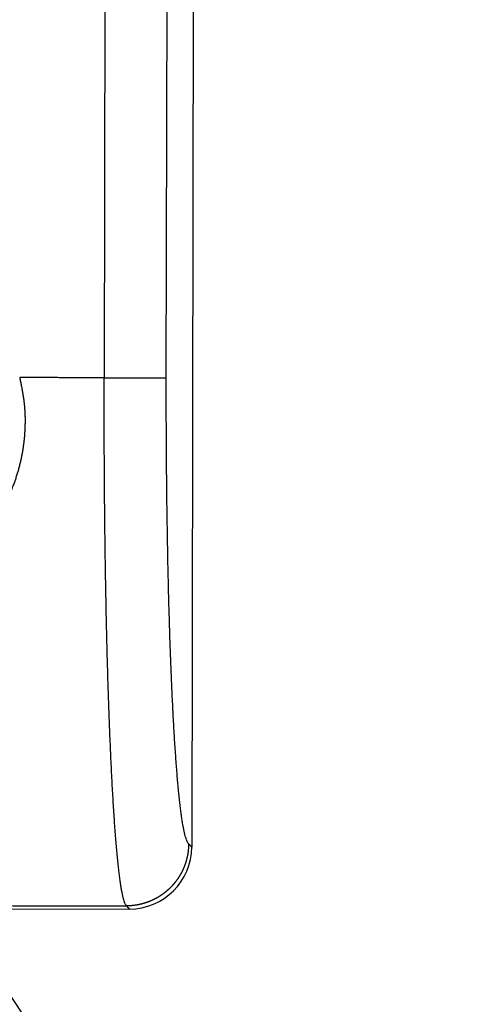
# Model space of a CAD drawing. Header units: millimetres. Extents: x 40090 to 187415, y -53271 to 40260.
# Tile 18 of 43: x 55944 to 55958, y 13765 to 13797. Entities that reach past the tile are written whole.
import ezdxf

# ---------------------------------------------------------------- set-up
doc = ezdxf.new("R2010")
doc.units = ezdxf.units.MM
doc.layers.add('AVM_projektor', color=6, linetype='Continuous')
doc.layers.add('AVM_reproduktor', color=6, linetype='Continuous')
doc.styles.add('AVM', font='arial.ttf')
doc.dimstyles.new('AVM-1_50', dxfattribs={"dimscale": 40, "dimtxt": 2.5, "dimasz": 2.5, "dimexe": 1.25, "dimexo": 0.625, "dimtad": 1, "dimdec": 0, "dimrnd": 1, "dimtxsty": 'AVM', "dimcen": 2.5, "dimclrd": 256, "dimclre": 256, "dimclrt": 256, "dimadec": 0, "dimazin": 0, "dimtfac": 1, "dimtdec": 0, "dimtmove": 0, "dimatfit": 3, "dimfxl": 0, "dimarcsym": 0})

# ---------------------------------------------------------------- blocks, each defined once
blk = doc.blocks.new('PT-FW430-bottom')
for p, q in [((174.378, 322.967), (213.003, 322.967)), ((197.924, 322.122), (132.392, 322.122)), ((215, 294.627), (215, 320.97)), ((132.475, 320.125), (197.924, 320.125))]:
    blk.add_line(p, q)
blk.add_arc((213, 320.967), 2, 0.0785, 89.9215)
for points, start_tangent, end_tangent in [([(212.902, 322.868), (212.872, 322.844), (212.827, 322.82), (212.769, 322.796), (212.698, 322.773), (212.612, 322.749), (212.514, 322.726), (212.401, 322.703), (212.276, 322.68), (212.137, 322.657), (211.985, 322.635), (211.82, 322.612), (211.642, 322.591), (211.452, 322.569), (211.249, 322.547), (211.034, 322.526), (210.806, 322.506), (210.567, 322.485), (210.316, 322.465), (210.054, 322.446), (209.781, 322.427), (209.496, 322.408), (209.201, 322.39), (208.896, 322.372), (208.58, 322.355), (208.254, 322.338), (207.919, 322.322), (207.575, 322.307), (207.222, 322.291), (206.86, 322.277), (206.49, 322.263), (206.112, 322.25), (205.726, 322.237), (205.334, 322.225), (204.934, 322.213), (204.528, 322.202), (204.115, 322.192), (203.697, 322.183), (203.274, 322.174), (202.846, 322.166), (202.413, 322.158), (201.976, 322.151), (201.535, 322.145), (201.091, 322.14), (200.644, 322.135), (200.194, 322.131), (199.743, 322.128), (199.289, 322.125), (198.835, 322.124), (198.379, 322.122), (197.923, 322.122)], (-0.741379, -0.671086), (-1, -0.000014)), ([(213.003, 322.967), (212.996, 322.96), (212.989, 322.954), (212.983, 322.947), (212.976, 322.94), (212.969, 322.934), (212.963, 322.927), (212.956, 322.92), (212.949, 322.914), (212.942, 322.907), (212.936, 322.901), (212.929, 322.894), (212.922, 322.887), (212.916, 322.881), (212.909, 322.874), (212.902, 322.868)], (-0.711808, -0.702374), (-0.711805, -0.702377)), ([(212.902, 322.868), (212.913, 322.867), (212.924, 322.867), (212.936, 322.867), (212.946, 322.867), (212.957, 322.867), (212.968, 322.866), (212.979, 322.866), (212.99, 322.865), (213.001, 322.865), (213.012, 322.864), (213.023, 322.864), (213.034, 322.863), (213.045, 322.862), (213.056, 322.861), (213.067, 322.86), (213.078, 322.859), (213.089, 322.858), (213.1, 322.857), (213.111, 322.856), (213.122, 322.855), (213.133, 322.854), (213.143, 322.852), (213.154, 322.851), (213.165, 322.85), (213.176, 322.848), (213.187, 322.847), (213.198, 322.845), (213.209, 322.843), (213.22, 322.842), (213.231, 322.84), (213.241, 322.838), (213.252, 322.836), (213.263, 322.834), (213.274, 322.832), (213.285, 322.83), (213.295, 322.828), (213.306, 322.825), (213.317, 322.823), (213.328, 322.821), (213.338, 322.818), (213.349, 322.816), (213.36, 322.814), (213.371, 322.811), (213.381, 322.808), (213.392, 322.806), (213.403, 322.803), (213.413, 322.8), (213.424, 322.797), (213.434, 322.794), (213.445, 322.791), (213.456, 322.788), (213.466, 322.785), (213.477, 322.782), (213.487, 322.779), (213.498, 322.776), (213.508, 322.772), (213.519, 322.769), (213.529, 322.765), (213.54, 322.762), (213.55, 322.758), (213.56, 322.755), (213.571, 322.751), (213.581, 322.747), (213.591, 322.744), (213.602, 322.74), (213.612, 322.736), (213.622, 322.732), (213.633, 322.728), (213.643, 322.724), (213.653, 322.72), (213.663, 322.715), (213.673, 322.711), (213.683, 322.707), (213.694, 322.703), (213.704, 322.698), (213.714, 322.694), (213.724, 322.689), (213.734, 322.685), (213.744, 322.68), (213.754, 322.675), (213.764, 322.671), (213.774, 322.666), (213.783, 322.661), (213.793, 322.656), (213.803, 322.651), (213.813, 322.646), (213.823, 322.641), (213.832, 322.636), (213.842, 322.631), (213.852, 322.626), (213.861, 322.62), (213.871, 322.615), (213.881, 322.61), (213.89, 322.604), (213.9, 322.599), (213.909, 322.593), (213.919, 322.588), (213.928, 322.582), (213.938, 322.576), (213.947, 322.57), (213.956, 322.565), (213.966, 322.559), (213.975, 322.553), (213.984, 322.547), (213.994, 322.541), (214.003, 322.535), (214.012, 322.529), (214.021, 322.523), (214.03, 322.516), (214.039, 322.51), (214.048, 322.504), (214.057, 322.498), (214.066, 322.491), (214.075, 322.485), (214.084, 322.478), (214.093, 322.472), (214.102, 322.465), (214.11, 322.458), (214.119, 322.452), (214.128, 322.445), (214.137, 322.438), (214.145, 322.431), (214.154, 322.425), (214.162, 322.418), (214.171, 322.411), (214.179, 322.404), (214.188, 322.397), (214.196, 322.389), (214.205, 322.382), (214.213, 322.375), (214.221, 322.368), (214.229, 322.361), (214.238, 322.353), (214.246, 322.346), (214.254, 322.338), (214.262, 322.331), (214.27, 322.323), (214.278, 322.316), (214.286, 322.308), (214.294, 322.301), (214.302, 322.293), (214.31, 322.285), (214.317, 322.277), (214.325, 322.269), (214.333, 322.262), (214.34, 322.254), (214.348, 322.246), (214.356, 322.238), (214.363, 322.23), (214.371, 322.222), (214.378, 322.214), (214.385, 322.205), (214.393, 322.197), (214.4, 322.189), (214.407, 322.181), (214.415, 322.172), (214.422, 322.164), (214.429, 322.156), (214.436, 322.147), (214.443, 322.139), (214.45, 322.13), (214.457, 322.122), (214.464, 322.113), (214.471, 322.104), (214.477, 322.096), (214.484, 322.087), (214.491, 322.078), (214.497, 322.07), (214.504, 322.061), (214.511, 322.052), (214.517, 322.043), (214.524, 322.034), (214.53, 322.025), (214.536, 322.016), (214.543, 322.007), (214.549, 321.998), (214.555, 321.989), (214.561, 321.98), (214.567, 321.971), (214.573, 321.961), (214.579, 321.952), (214.585, 321.943), (214.591, 321.934), (214.597, 321.924), (214.603, 321.915), (214.609, 321.906), (214.614, 321.896), (214.62, 321.887), (214.626, 321.877), (214.631, 321.868), (214.637, 321.858), (214.642, 321.849), (214.648, 321.839), (214.653, 321.829), (214.658, 321.82), (214.663, 321.81), (214.669, 321.8), (214.674, 321.791), (214.679, 321.781), (214.684, 321.771), (214.689, 321.761), (214.694, 321.751), (214.698, 321.742), (214.703, 321.732), (214.708, 321.722), (214.713, 321.712), (214.717, 321.702), (214.722, 321.692), (214.726, 321.682), (214.731, 321.672), (214.735, 321.662), (214.74, 321.651), (214.744, 321.641), (214.748, 321.631), (214.752, 321.621), (214.757, 321.611), (214.761, 321.601), (214.765, 321.59), (214.769, 321.58), (214.772, 321.57), (214.776, 321.559), (214.78, 321.549), (214.784, 321.539), (214.788, 321.528), (214.791, 321.518), (214.795, 321.508), (214.798, 321.497), (214.802, 321.487), (214.805, 321.476), (214.808, 321.466), (214.812, 321.455), (214.815, 321.445), (214.818, 321.434), (214.821, 321.424), (214.824, 321.413), (214.827, 321.403), (214.83, 321.392), (214.833, 321.381), (214.836, 321.371), (214.839, 321.36), (214.841, 321.349), (214.844, 321.339), (214.846, 321.328), (214.849, 321.317), (214.851, 321.307), (214.854, 321.296), (214.856, 321.285), (214.858, 321.274), (214.861, 321.264), (214.863, 321.253), (214.865, 321.242), (214.867, 321.231), (214.869, 321.22), (214.871, 321.209), (214.873, 321.199), (214.875, 321.188), (214.876, 321.177), (214.878, 321.166), (214.88, 321.155), (214.881, 321.144), (214.883, 321.133), (214.884, 321.123), (214.886, 321.112), (214.887, 321.101), (214.888, 321.09), (214.889, 321.079), (214.891, 321.068), (214.892, 321.057), (214.893, 321.046), (214.894, 321.035), (214.895, 321.024), (214.895, 321.013), (214.896, 321.002), (214.897, 320.991), (214.898, 320.98), (214.898, 320.969), (214.899, 320.958), (214.899, 320.947), (214.899, 320.936), (214.9, 320.925), (214.9, 320.914), (214.9, 320.903), (214.9, 320.892), (214.901, 320.881), (214.901, 320.87)], (0.99996, -0.008951), (0.016792, -0.999859)), ([(197.924, 320.125), (197.924, 320.246), (197.924, 320.367), (197.924, 320.487), (197.924, 320.605), (197.924, 320.722), (197.924, 320.837), (197.924, 320.949), (197.924, 321.058), (197.924, 321.164), (197.924, 321.266), (197.924, 321.364), (197.924, 321.457), (197.924, 321.545), (197.924, 321.627), (197.924, 321.704), (197.924, 321.776), (197.924, 321.841), (197.924, 321.9), (197.924, 321.952), (197.924, 321.998), (197.924, 322.037), (197.924, 322.069), (197.924, 322.094), (197.924, 322.112), (197.924, 322.122)], (0, 1), (0, 1)), ([(214.901, 320.87), (214.907, 320.877), (214.914, 320.884), (214.921, 320.89), (214.927, 320.897), (214.934, 320.903), (214.941, 320.91), (214.947, 320.917), (214.954, 320.923), (214.96, 320.93), (214.967, 320.936), (214.974, 320.943), (214.98, 320.95), (214.987, 320.956), (214.993, 320.963), (215, 320.97)], (0.706933, 0.70728), (0.706933, 0.70728)), ([(214.9, 320.87), (214.856, 320.847), (214.808, 320.823), (214.747, 320.799), (214.67, 320.776), (214.574, 320.752), (214.461, 320.729), (214.333, 320.706), (214.19, 320.683), (214.034, 320.66), (213.862, 320.638), (213.676, 320.616), (213.475, 320.594), (213.259, 320.572), (213.029, 320.551), (212.784, 320.529), (212.525, 320.509), (212.253, 320.488), (211.967, 320.468), (211.668, 320.449), (211.357, 320.429), (211.033, 320.411), (210.697, 320.392), (210.35, 320.375), (209.991, 320.357), (209.622, 320.341), (209.242, 320.324), (208.852, 320.309), (208.452, 320.294), (208.042, 320.279), (207.623, 320.265), (207.195, 320.252), (206.758, 320.239), (206.313, 320.227), (205.861, 320.216), (205.401, 320.205), (204.934, 320.195), (204.461, 320.185), (203.982, 320.176), (203.497, 320.168), (203.006, 320.16), (202.512, 320.154), (202.013, 320.148), (201.51, 320.142), (201.004, 320.138), (200.495, 320.134), (199.983, 320.132), (199.47, 320.129), (198.956, 320.128), (198.44, 320.126), (197.924, 320.125)], (-0.863847, -0.503754), (-0.999997, -0.002472)), ([(214.9, 297.868), (214.9, 299.401), (214.9, 300.935), (214.9, 302.468), (214.9, 304.002), (214.9, 305.535), (214.9, 307.069), (214.9, 308.602), (214.9, 310.136), (214.9, 311.669), (214.9, 313.203), (214.9, 314.736), (214.9, 316.27), (214.9, 317.803), (214.9, 319.337), (214.9, 320.87)], (0.000001, 1), (0.000001, 1)), ([(197.924, 320.125), (197.924, 319.944), (197.924, 319.762), (197.924, 319.581), (197.924, 319.4), (197.924, 319.219), (197.924, 319.038), (197.924, 318.857), (197.924, 318.675), (197.924, 318.494), (197.924, 318.313), (197.924, 318.132), (197.924, 317.951), (197.924, 317.77), (197.924, 317.588), (197.924, 317.407)], (0, -1), (0, -1)), ([(197.924, 317.407), (198.054, 317.434), (198.183, 317.46), (198.313, 317.485), (198.443, 317.508), (198.574, 317.528), (198.705, 317.546), (198.836, 317.56), (198.967, 317.57), (199.099, 317.577), (199.231, 317.581), (199.363, 317.581), (199.495, 317.579), (199.627, 317.573), (199.758, 317.565), (199.889, 317.554), (200.02, 317.54), (200.15, 317.523), (200.279, 317.503), (200.408, 317.48), (200.536, 317.455), (200.664, 317.426), (200.791, 317.395), (200.917, 317.361), (201.042, 317.324), (201.166, 317.284), (201.289, 317.242), (201.41, 317.197), (201.531, 317.149), (201.65, 317.098), (201.768, 317.045), (201.885, 316.989), (202, 316.931), (202.114, 316.87), (202.227, 316.806), (202.337, 316.741), (202.447, 316.672), (202.554, 316.602), (202.661, 316.529), (202.765, 316.454), (202.868, 316.376), (202.969, 316.296), (203.068, 316.214), (203.164, 316.129), (203.258, 316.041), (203.35, 315.951), (203.439, 315.859), (203.527, 315.765), (203.613, 315.67), (203.699, 315.574), (203.784, 315.477)], (0.979098, 0.203389), (0.659831, -0.751414))]:
    blk.add_spline(points, degree=3, dxfattribs=dict(start_tangent=start_tangent, end_tangent=end_tangent))

msp = doc.modelspace()

# ---------------------------------------------------------------- block references
at = {"layer": 'AVM_projektor', "rotation": 269.8895464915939}
msp.add_blockref('PT-FW430-bottom', (55626.686, 13983.842), dxfattribs=at)

# ---------------------------------------------------------------- leaders
at = {"layer": 'AVM_reproduktor', "annotation_type": 0, "has_hookline": 1, "hookline_direction": 0, "text_width": 371.112}
msp.add_leader([(55840.427, 13921.759), (56170.966, 13420.012), (56230.966, 13420.012)], dimstyle='AVM-1_50', override={"dimasz": 1.5, "dimgap": 0.625, "dimtad": 0, "dimclrd": 6}, dxfattribs=at)

doc.saveas('drawing.dxf')
